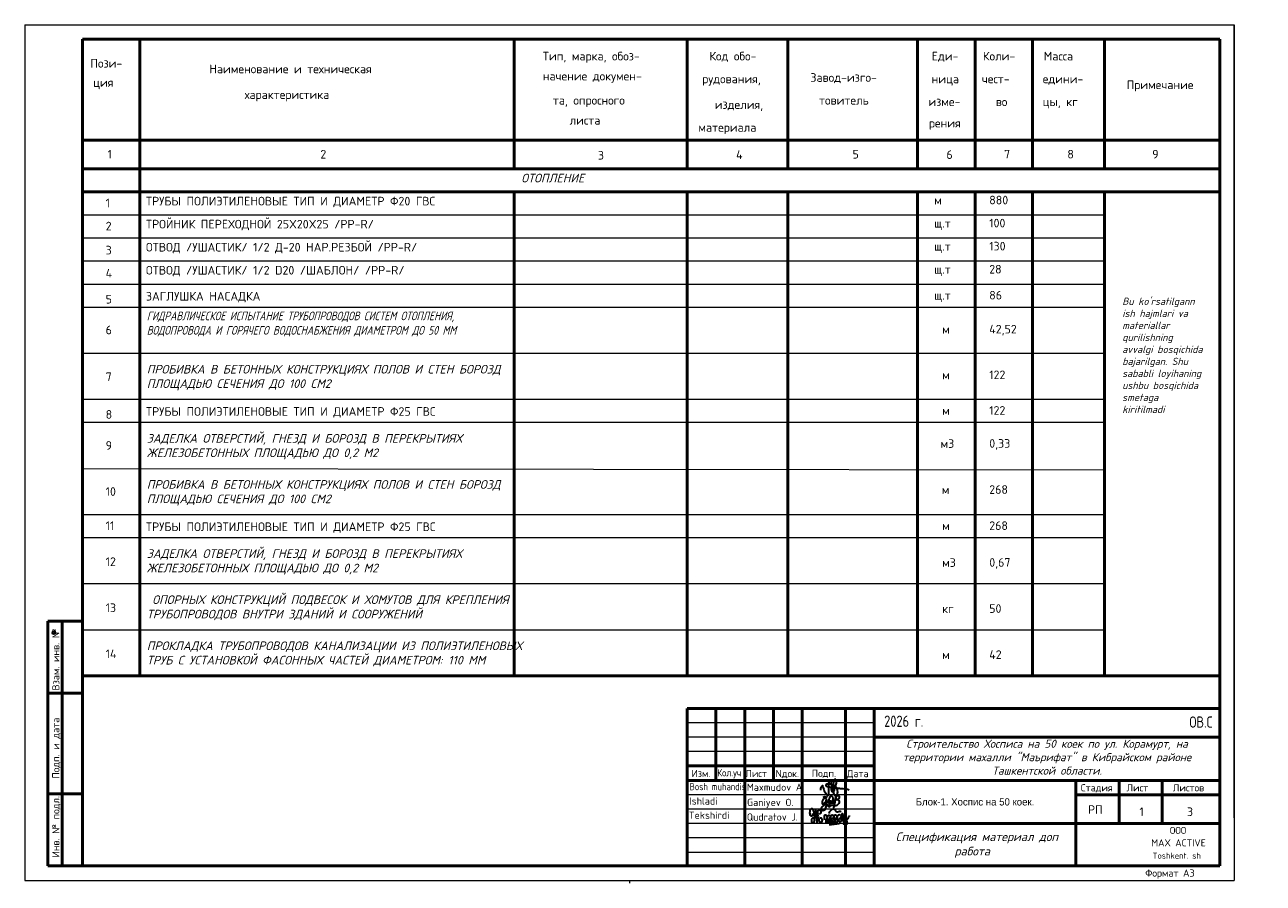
# Model space of a CAD drawing. Header units: millimetres. Extents: x -256102 to 1051688, y 9862 to 69256.
# Tile 29 of 33: x 184474 to 227482, y 10601 to 40401. Entities that reach past the tile are written whole.
import ezdxf
from ezdxf.enums import TextEntityAlignment as Align

# ---------------------------------------------------------------- set-up
doc = ezdxf.new("R2010")
doc.units = ezdxf.units.MM
doc.linetypes.add('ACAD_ISO02W100', pattern=[15, 12, -3])
for name, color, linetype, lineweight in [('Выноски', 250, 'ACAD_ISO02W100', 20), ('Надписи', 51, 'Continuous', 30), ('оборудование', 3, 'Continuous', 50), ('Разм.', 8, 'Continuous', 25), ('Текст', 7, 'Continuous', 13)]:
    doc.layers.add(name, color=color, linetype=linetype, lineweight=lineweight)
doc.styles.add('COMPLEX', font='isocpeur.ttf')
doc.styles.add('ISOCPEUR', font='isocpeui.ttf')
doc.styles.get("Standard").update_dxf_attribs({"font": 'isocpeui.ttf'})
doc.styles.add('style4', font='isocpeur.ttf', dxfattribs={"height": 350})
doc.styles.add('ГОСТ', font='isocpeur.ttf', dxfattribs={"oblique": 15})

# ---------------------------------------------------------------- blocks, each defined once
blk = doc.blocks.new('A$C4c4061ee')
at = {"color": 184, "lineweight": 30}
blk.add_spline([(-39.7, -7.1), (-36.8, 4), (-34, 7.9), (-31.2, -0.1), (-24.1, -16.2), (-16.7, -23.5), (-13.9, -23.5), (-12.5, -17.9), (-12.5, 12.7), (-8.3, 24.8), (-4.4, 27), (-3.4, 21.4), (-5.7, 12.9), (-4.4, 8), (-4.4, -10), (-2, -12.6), (3.3, -10), (9.6, 6.1), (12.6, 19.5), (7.6, 28.9), (4.7, 26.6), (2.4, 16.6), (1.1, -1.2), (2.9, -14.2), (6.8, -24.8), (10.9, -24.8), (15, -21.3), (16.5, -17.2), (16.5, -9.9), (12, 2), (5.9, 7.4), (-2.7, 10.3), (-10, 12.1), (-17, 12.1), (-21.5, 11.2), (-22.5, 7.7), (-20, 5.4), (-14, 3.7), (-0.7, 1.8), (11, 0.5), (22.2, -1.2), (37.6, -2.6), (43.5, -3.6), (49.3, -4.5), (54.9, -6.4)], degree=3, dxfattribs=at)
blk = doc.blocks.new('Odil Ganiyev')
at = {"color": 184, "lineweight": 30}
for points in [[(278009, -189095), (278081, -189029), (278139, -189055), (278204, -188993)], [(278218, -189288), (278220, -189298), (278251, -189229), (278258, -189294), (278315, -189206), (278295, -189231), (278320, -189288), (278380, -189198), (278355, -189239), (278384, -189286), (278449, -189192), (278428, -189223), (278438, -189281), (278515, -189197), (278494, -189208), (278505, -189282), (278604, -188932), (278563, -189514)], [(278174, -189155), (278173, -189633), (278135, -189699), (278036, -189702), (278008, -189605), (278074, -189469), (278128, -189405), (278218, -189288)], [(278213, -189509), (278316, -189388), (278340, -189483), (278421, -189425), (278521, -189382)]]:
    blk.add_spline(points, degree=3, dxfattribs=at)
for points, knots in [([(278396, -189316), (278466, -189243), (278495, -189145), (278487, -189009), (278378, -188944), (278332, -188998), (278319, -189020), (278305, -189050), (278280, -189134), (278300, -189288), (278388, -189386)], [0, 0, 0, 0, 210.331661, 341.544209, 437.993539, 521.209993, 521.209993, 521.209993, 602.643394, 823.015149, 823.015149, 823.015149, 823.015149]), ([(278604, -188939), (278630, -188908), (278658, -188890), (278746, -188897), (278776, -188980), (278743, -189054), (278691, -189101), (278617, -189118)], [0, 0, 0, 0, 59.301687, 137.83445, 232.671471, 306.955654, 371.443461, 371.443461, 371.443461, 371.443461]), ([(278093, -189111), (278063, -189124), (277979, -189180), (277976, -189469), (278121, -189357), (278159, -189260), (278167, -189222)], [0, 0, 0, 0, 84.01965, 319.3343, 434.006974, 519.963926, 519.963926, 519.963926, 519.963926]), ([(278167, -189222), (278181, -189151), (278171, -189084), (278111, -189103), (278093, -189111)], [526.826092, 526.826092, 526.826092, 526.826092, 665.559085, 706.396126, 706.396126, 706.396126, 706.396126]), ([(278617, -189118), (278680, -189058), (278780, -189127), (278817, -189262), (278675, -189400), (278595, -189412), (278531, -189410)], [498.211239, 498.211239, 498.211239, 498.211239, 560.962433, 628.560844, 789.184895, 992.203079, 992.203079, 992.203079, 992.203079])]:
    blk.add_open_spline(points, degree=3, knots=knots, dxfattribs=at)
blk = doc.blocks.new('A$C77aec0c1')
at = {"color": 184, "lineweight": 30}
for points in [[(-78.4, 25.2), (-78.4, 19.8), (-80.1, 15.4), (-82.7, 15.2), (-85.9, 18.3), (-87.6, 24.6), (-87.6, 33.5), (-85.8, 41.5), (-83.2, 44.9), (-79.5, 45.3), (-74.8, 37.3), (-71.4, 24), (-70.3, 12.8), (-70.6, 1.9), (-72.5, -8.2), (-74.5, -11.9), (-76.7, -12.4), (-79.3, -9.8), (-81.1, -2.5), (-80.5, 2.8), (-78.6, 6.3), (-76.3, 8.1), (-74.2, 8.6)], [(-70.3, 8.8), (-64.2, 15.4), (-63.4, 26), (-64.7, 36.5), (-65.8, 41.1), (-66, 40.4), (-65.4, 38.6), (-63.9, 30.6), (-63.4, 26), (-62.4, 17.4), (-61.3, 7.7), (-60.5, -1.3), (-59.7, -9.1), (-59.2, -11.6), (-59.5, -10.3), (-59.8, -8.8), (-61, 4.4), (-61.6, 9.7), (-62.2, 15.2), (-62.4, 16.8), (-60.5, 15), (-58.2, 15.7), (-56.6, 21.2), (-56.7, 31.2), (-55.8, 37.1), (-53.2, 40), (-50, 39.7), (-45.9, 34.7), (-45.4, 29.7), (-46.3, 25.7), (-48.8, 25), (-50.3, 25.3)], [(-56.6, 20.3), (-55.7, 12.4), (-53.4, 2), (-50.9, -4.5), (-47.7, -7.4), (-43.4, -8.2), (-40.2, -6.5), (-38.7, -1.4), (-39.6, 2.9), (-41.5, 6), (-44.2, 7.7), (-47, 7.2), (-47.6, 5.7)], [(-30.4, 1), (-29.8, 17.4), (-28.4, 20.1), (-25.6, 19.9), (-20.5, 13.6), (-18.9, 4.6), (-17.5, -7.1), (-18.5, -11.1), (-21.9, -11.5), (-24, -7.9), (-23.3, -0.6), (-20.4, 7.3), (-17, 14), (-13.9, 18.7), (-9.6, 18.3), (-6.3, 10.9), (-5, -2.4), (-5, -8.8), (-9, -10.1), (-12.3, -6.5), (-11.2, 0.2), (-8.3, 6.3), (-6.9, 12.8), (-4.7, 17.9), (-0.2, 20.5), (4.2, 17.9), (6, 9.7), (7.1, 1), (7.6, -6.8), (4.7, -8.8), (0.1, -8.1), (-0.1, -1.4), (3.2, 6.9), (7.8, 15.8), (10.6, 19.9), (16, 19.6), (19.3, 13.2), (20.4, 0.9), (19.5, -6.1), (16.8, -9.2), (13.6, -8.5), (11.7, -1), (15.1, 6.9), (19.9, 14.2), (24.4, 19.9), (31, 21.1), (35, 14.6), (36.2, 0.9), (34.1, -5.6), (29.3, -6.4), (26.9, -3.5), (30.5, 6.3), (35.4, 12.4), (39.7, 19.3), (40.4, 25.2), (40.7, 24.3), (43.9, -4.9), (43.8, -3.9), (42.9, 9.7), (43.1, 12.5), (45.5, 16.5), (50.4, 21.1), (52.2, 22.2), (51.2, 21.8)], [(-10.4, 26.1), (-11.3, 30.7), (-5.9, 37.4), (1.2, 43.5), (6.2, 44.3), (10.3, 42.2), (12.4, 38), (15, 34.5), (18.4, 33), (24.9, 33.5), (29.4, 34.6), (33.6, 34.4), (35.1, 34)], [(42.9, 10.8), (45.1, 7.7), (48.3, 5.7), (51.7, 3.7), (54.9, -0.4), (57.8, -5.8), (58.9, -10.7), (58.5, -15.5), (56.8, -17.9), (52, -18.5), (48.4, -18.1), (46.1, -15.6), (45.8, -12.6), (48.1, -9.4), (51.1, -6.3), (54.5, -2.6), (57.9, 1), (62.2, 6.3), (66.5, 12.8), (69.8, 17.8)], [(-11.8, -17.3), (-2.7, -17.5), (7.9, -15.9), (17.6, -14.8), (25.1, -13.1), (30.9, -13.1)]]:
    blk.add_spline(points, degree=3, dxfattribs=at)

msp = doc.modelspace()

# ---------------------------------------------------------------- linework, layer by layer
at = {"layer": 'Выноски', "color": 7, "linetype": 'ByBlock'}
for p, q in [((184474, 40401), (184474, 10701)), ((184474, 40401), (226474, 40401)), ((226474, 40401), (226474, 10701)), ((184474, 10701), (226474, 10701))]:
    msp.add_line(p, q, dxfattribs=at)
at = {"layer": 'Выноски', "color": 7}
for p, q in [((226474, 12870.3), (226474, 40401)), ((205474, 10701), (205474, 10601))]:
    msp.add_line(p, q, dxfattribs=at)
at = {"layer": 'Надписи', "color": 7}
msp.add_circle((185482, 19295.7), 50, dxfattribs=at)
at = {"layer": 'оборудование', "color": 7, "lineweight": 50}
for p, q in [((186474, 39901), (186474, 11201)), ((186474, 39901), (225974, 39901)), ((188474, 39901), (188474, 17801)), ((201474, 39901), (201474, 35401)), ((207474, 39901), (207474, 35401)), ((210974, 39901), (210974, 35401)), ((215474, 39901), (215474, 35401)), ((217474, 39901), (217474, 35401)), ((219474, 39901), (219474, 35401)), ((221974, 39901), (221974, 35401)), ((225974, 39901), (225974, 11201)), ((225974, 37947.7), (225974, 32247.7)), ((186474, 36401), (225974, 36401)), ((186474, 35401), (225974, 35401)), ((186474, 34601), (225974, 34601)), ((201474, 34601), (201474, 17801)), ((207474, 34601), (207474, 17801)), ((210974, 34601), (210974, 17801)), ((215474, 34601), (215474, 17801)), ((217474, 34601), (217474, 17801)), ((219474, 34601), (219474, 17801)), ((221974, 34601), (221974, 17801)), ((185274, 19701), (185274, 11201)), ((185274, 19701), (186474, 19701)), ((185274, 11201), (185274, 19701)), ((186474, 19701), (185274, 19701)), ((185774, 19701), (185774, 11201)), ((185774, 11201), (185774, 19701)), ((186474, 17801), (225974, 17801)), ((185274, 17201), (186474, 17201)), ((186474, 17201), (185274, 17201)), ((207474, 16671.6), (207474, 11201)), ((225974, 16671.6), (207474, 16671.6)), ((208474, 16671.6), (208474, 14171.6)), ((209474, 16671.6), (209474, 11201)), ((210474, 16671.6), (210474, 14171.6)), ((211474, 16671.6), (211474, 11201)), ((212974, 16671.6), (212974, 11201)), ((213974, 16671.6), (213974, 11201)), ((213974, 15671.6), (225974, 15671.6)), ((213974, 14671.6), (207474, 14671.6)), ((207474, 14171.6), (225974, 14171.6)), ((213974, 14171.6), (207474, 14171.6)), ((220974, 14171.6), (220974, 11201)), ((222474, 14171.6), (222474, 12671.6)), ((223974, 14171.6), (223974, 12671.6)), ((185274, 13701), (186474, 13701)), ((186474, 13701), (185274, 13701)), ((220974, 13671.6), (225974, 13671.6)), ((213974, 12671.6), (225974, 12671.6)), ((185274, 11201), (225974, 11201)), ((186474, 11201), (185274, 11201))]:
    msp.add_line(p, q, dxfattribs=at)
at = {"layer": 'Разм.', "color": 7, "linetype": 'Continuous', "lineweight": 20}
for p, q in [((186474, 33801), (221974, 33801)), ((186474, 33001), (221974, 33001)), ((186474, 32201), (221974, 32201)), ((186474, 31401), (221974, 31401)), ((186474, 30601), (221974, 30601)), ((186474, 29001), (221974, 29001)), ((186474, 27401), (221974, 27401)), ((186474, 26601), (221974, 26601)), ((186474, 25001), (221974, 24950.6)), ((186474, 23401), (221974, 23401)), ((186474, 22601), (221974, 22601)), ((186474, 21001), (221974, 21001)), ((186474, 19401), (221974, 19401)), ((213974, 16171.6), (207474, 16171.6)), ((213974, 15671.6), (207474, 15671.6)), ((213974, 15171.6), (207474, 15171.6)), ((213974, 13671.6), (207474, 13671.6)), ((213974, 13171.6), (207474, 13171.6)), ((213974, 12671.6), (207474, 12671.6)), ((213974, 12171.6), (207474, 12171.6)), ((213974, 11671.6), (207474, 11671.6))]:
    msp.add_line(p, q, dxfattribs=at)

# ---------------------------------------------------------------- block references
for name, p, xscale, yscale, zscale in [('A$C4c4061ee', (212530.1, 13908.3), 10.45975922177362, 10.45975922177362, 10.45975922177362), ('A$C77aec0c1', (212512.4, 12794.9), 8.776011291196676, 8.776011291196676, 8.776011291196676)]:
    msp.add_blockref(name, p, dxfattribs=dict(xscale=xscale, yscale=yscale, zscale=zscale))
at = {"xscale": 0.7326778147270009, "yscale": 0.7326778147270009, "zscale": 0.7326778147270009, "rotation": 351.5695638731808}
msp.add_blockref('Odil Ganiyev', (31022.8, 180484.6), dxfattribs=at)

# ---------------------------------------------------------------- texts
at = {"color": 0, "linetype": 'Continuous', "lineweight": -2, "style": 'COMPLEX', "width": 0.85}
msp.add_text('Bosh muhandis', height=250, dxfattribs=at).set_placement((208538.6, 13953.6), align=Align.MIDDLE_CENTER)
at = {"color": 0, "linetype": 'Continuous', "lineweight": -2, "style": 'COMPLEX'}
for s, p in [('Maxmudov A.', (209547.9, 13808)), ('Ganiyev O.', (209556.6, 13282.3)), ('Qudratov J.', (209547.9, 12775))]:
    msp.add_text(s, height=250, dxfattribs=at).set_placement(p)
for s, p in [('Ishladi', (208042.3, 13454.6)), ('Tekshirdi', (208240.6, 12961.7))]:
    msp.add_text(s, height=250, dxfattribs=at).set_placement(p, align=Align.MIDDLE_CENTER)
at = {"style": 'COMPLEX'}
for s, p in [('ООО', (224239.1, 12313.4)), ('MAX ACTIVE', (223595.4, 11882.2))]:
    msp.add_text(s, height=243.53, dxfattribs=at).set_placement(p)
at = {"ltscale": 100, "style": 'COMPLEX'}
msp.add_text('Toshkent. sh', height=206.667, dxfattribs=at).set_placement((225317.3, 11454), align=Align.RIGHT)
at = {"insert": (222586.5, 30926), "char_height": 250, "width": 2794.488, "attachment_point": 1}
msp.add_mtext("Bu ko'rsatilgann ish hajmlari va materiallar qurilishning avvalgi bosqichida bajarilgan. Shu sababli loyihaning ushbu bosqichida smetaga kiritilmadi", dxfattribs=at)
at = {"color": 7, "insert": (219974, 14976.6), "char_height": 280, "width": 12000, "attachment_point": 5, "style": 'ISOCPEUR'}
msp.add_mtext('Строительство Хосписа на 50 коек по ул. Корамурт, на территории махалли "Маърифат" в Кибрайском районе Ташкентской области.', dxfattribs=at)
at = {"layer": 'Надписи', "color": 7, "lineweight": 25, "style": 'ГОСТ'}
for s, p in [('ТРУБЫ ПОЛИЭТИЛЕНОВЫЕ ТИП И ДИАМЕТР Ф20 ГВС', (188681.2, 34129.7)), ('880', (217966.8, 34166.3)), ('1', (187283, 34064.6)), ('м', (216055.3, 34161.2)), ('2', (187283, 33262.6)), ('ТРОЙНИК ПЕРЕХОДНОЙ 25X20X25 /PP-R/', (188681.2, 33329.7)), ('щ.т', (216055.3, 33361.2)), ('100', (217966.8, 33366.3)), ('3', (187283, 32427.5)), ('ОТВОД /УШАСТИК/ 1/2 Д-20 НАР.РЕЗБОЙ /PP-R/', (188681.2, 32529.7)), ('щ.т', (216055.3, 32561.2)), ('130', (217966.8, 32566.3)), ('4', (187283, 31627.5)), ('ОТВОД /УШАСТИК/ 1/2 D20 /ШАБЛОН/ /PP-R/', (188681.2, 31729.7)), ('щ.т', (216055.3, 31761.2)), ('28', (217966.8, 31766.3)), ('5', (187283, 30724.6)), ('ЗАГЛУШКА НАСАДКА', (188681.2, 30826.8)), ('щ.т', (216055.3, 30858.3)), ('86', (217966.8, 30863.4)), ('6', (187283, 29656.1)), ('м', (216330.9, 29679.6)), ('42,52', (217966.8, 29684.7)), ('122', (217966.8, 28098.9)), ('7', (187283, 28031.4)), ('м', (216330.9, 28093.8)), ('ТРУБЫ ПОЛИЭТИЛЕНОВЫЕ ТИП И ДИАМЕТР Ф25 ГВС', (188681.2, 26826.8)), ('122', (217966.8, 26863.4)), ('8', (187283, 26724.6)), ('м', (216330.9, 26858.3)), ('9', (187283, 25647.8)), ('м3', (216274.2, 25712.3)), ('0,33', (217966.8, 25717.5)), ('10', (187283, 24047.8)), ('м', (216318, 24112.3)), ('268', (217966.8, 24117.5)), ('11', (187283, 22863.3)), ('ТРУБЫ ПОЛИЭТИЛЕНОВЫЕ ТИП И ДИАМЕТР Ф25 ГВС', (188681.2, 22826.8)), ('м', (216330.9, 22858.3)), ('268', (217966.8, 22863.4)), ('12', (187283, 21614)), ('м3', (216330.9, 21581.2)), ('0,67', (217966.8, 21586.3)), ('13', (187283, 20014)), ('50', (217966.8, 19986.3)), ('кг', (216330.9, 19981.2)), ('14', (187283, 18414)), ('м', (216330.9, 18381.2)), ('42', (217966.8, 18386.3))]:
    msp.add_text(s, height=300, dxfattribs=at).set_placement(p)
at = {"layer": 'Надписи', "color": 7, "insert": (201716.6, 35229.7), "char_height": 300, "width": 12757.358, "attachment_point": 1, "style": 'ГОСТ'}
msp.add_mtext('ОТОПЛЕНИЕ ', dxfattribs=at)
at = {"layer": 'Надписи', "color": 7, "lineweight": 25, "insert": (188711.2, 30444.3), "char_height": 300, "width": 12762.812, "attachment_point": 1, "style": 'ГОСТ'}
msp.add_mtext('{\\Fcs_gost2304|c204;ГИДРАВЛИЧЕСКОЕ ИСПЫТАНИЕ ТРУБОПРОВОДОВ СИСТЕМ ОТОПЛЕНИЯ\\Fcs_gost2304|c0;, \\Fcs_gost2304|c204;ВОДОПРОВОДА И ГОРЯЧЕГО ВОДОСНАБЖЕНИЯ ДИАМЕТРОМ ДО \\Fcs_gost2304|c0;50 \\Fcs_gost2304|c204;ММ}', dxfattribs=at)
at = {"layer": 'Надписи', "color": 7, "char_height": 300, "attachment_point": 1}
for s, insert, width in [('ПРОБИВКА В БЕТОННЫХ КОНСТРУКЦИЯХ ПОЛОВ И СТЕН БОРОЗД ПЛОЩАДЬЮ СЕЧЕНИЯ ДО 100 СМ2', (188711.2, 28593.7), 12762.812), ('ЗАДЕЛКА ОТВЕРСТИЙ, ГНЕЗД И БОРОЗД В ПЕРЕКРЫТИЯХ ЖЕЛЕЗОБЕТОННЫХ ПЛОЩАДЬЮ ДО 0,2 М2', (188711.2, 26193.7), 12762.812), ('ПРОБИВКА В БЕТОННЫХ КОНСТРУКЦИЯХ ПОЛОВ И СТЕН БОРОЗД ПЛОЩАДЬЮ СЕЧЕНИЯ ДО 100 СМ2', (188711.2, 24593.7), 12762.812), ('ЗАДЕЛКА ОТВЕРСТИЙ, ГНЕЗД И БОРОЗД В ПЕРЕКРЫТИЯХ ЖЕЛЕЗОБЕТОННЫХ ПЛОЩАДЬЮ ДО 0,2 М2', (188711.2, 22193.7), 12762.812), (' ОПОРНЫХ КОНСТРУКЦИЙ ПОДВЕСОК И ХОМУТОВ ДЛЯ КРЕПЛЕНИЯ ТРУБОПРОВОДОВ ВНУТРИ ЗДАНИЙ И СООРУЖЕНИЙ', (188711.2, 20593.7), 12762.812), ('ПРОКЛАДКА ТРУБОПРОВОДОВ КАНАЛИЗАЦИИ ИЗ ПОЛИЭТИЛЕНОВЫХ ТРУБ С УСТАНОВКОЙ ФАСОННЫХ ЧАСТЕЙ ДИАМЕТРОМ: 110 ММ', (188711.2, 18993.7), 13209.449)]:
    msp.add_mtext(s, dxfattribs=dict(at, insert=insert, width=width))
at = {"layer": 'Текст', "color": 7, "style": 'ГОСТ'}
for s, height, p in [('Пози-', 300, (186751.3, 38912.6)), ('Тип, марка, обоз-', 300, (202464, 39163)), ('Код обо-', 300, (208248, 39163)), ('Еди-', 300, (215965.6, 39163)), ('Коли-', 300, (217746.6, 39163)), ('Масса', 300, (219860.9, 39163)), ('Наименование и техническая ', 300, (190880.5, 38717.4)), ('Завод-изго-', 300, (211757.3, 38420.3)), ('ция', 300, (186848.3, 38246)), ('начение докумен-', 300, (202464, 38469.8)), ('рудования,', 300, (208000, 38370.8)), ('ница ', 300, (215965.6, 38370.8)), ('чест-', 300, (217709.4, 38370.8)), ('едини-', 300, (219823.7, 38370.8)), ('Примечание', 300, (222737.7, 38166.3)), ('характеристика ', 300, (192111.8, 37826.1)), ('та, опросного ', 300, (202811.1, 37628.1)), ('товитель', 300, (212054.8, 37628.1)), ('изделия,', 300, (208433.4, 37479.5)), ('изме-', 300, (215853.9, 37578.6)), ('во', 300, (218193.4, 37578.6)), ('цы, кг', 300, (219823.7, 37578.6)), ('листа', 300, (203392.4, 36934.9)), ('рения', 300, (215872.6, 36835.8)), ('материала', 300, (207864.7, 36687.3)), ('1', 300, (187349.9, 35757.7)), ('2', 300, (194737.3, 35757.7)), ('3', 300, (204377.5, 35720.8)), ('4', 300, (209174.8, 35742.2)), ('5', 300, (213220.3, 35757.7)), ('6', 300, (216480.5, 35742.2)), ('7', 300, (218480.5, 35757.7)), ('8', 300, (220678.8, 35758.5)), ('9', 300, (223625.2, 35757.7)), ('Изм.', 250, (207626.2, 14282.6)), ('Лист', 250, (209495.5, 14282.6)), ('Nдок.', 250, (210547.7, 14282.6)), ('Подп.', 250, (211802.5, 14291.1)), ('Дата', 250, (213023.5, 14282.6)), ('Стадия', 250, (221146.4, 13789.1)), ('Лист', 250, (222734, 13789.1)), ('Листов', 250, (224343.2, 13789.1)), ('РП', 300, (221395.2, 13007)), ('1', 300, (223182, 12932.6)), ('3', 300, (224834.6, 12932.6)), ('Формат А3', 250, (223385.2, 10829.2))]:
    msp.add_text(s, height=height, dxfattribs=at).set_placement(p)
for s, p in [('Взам. инв. №', (185676.4, 17292.6)), ('Подп. и дата', (185676.4, 14230.8)), ('Инв. № подл.', (185676.4, 11496.5))]:
    msp.add_text(s, height=250, rotation=90, dxfattribs=at).set_placement(p)
at = {"layer": 'Текст', "color": 7, "lineweight": 25, "style": 'style4', "width": 0.8}
for s, p in [('2026 г.', (214318.2, 16029.7)), ('ОВ.С', (224919.3, 16000.6))]:
    msp.add_text(s, height=390, dxfattribs=at).set_placement(p)
at = {"layer": 'Текст', "color": 7, "style": 'ГОСТ', "width": 0.9}
msp.add_text('Кол.уч', height=250, dxfattribs=at).set_placement((208519.2, 14311))
at = {"layer": 'Текст', "color": 7, "lineweight": 25, "insert": (217474, 13422.7), "char_height": 300, "width": 7000, "attachment_point": 5, "style": 'style4'}
msp.add_mtext('{\\fMS Sans Serif|b0|i0|c204|p0;\\H0.83333x;\\C256;Блок-1. Хоспис на 50 коек.}', dxfattribs=at)
at = {"layer": 'Текст', "color": 7, "insert": (213974, 12365.3), "char_height": 300, "width": 7000, "attachment_point": 1, "style": 'ГОСТ'}
msp.add_mtext('\\pi744.80762;Спецификация материал доп \\P\\pi2787.74991;работа', dxfattribs=at)

doc.saveas('drawing.dxf')
